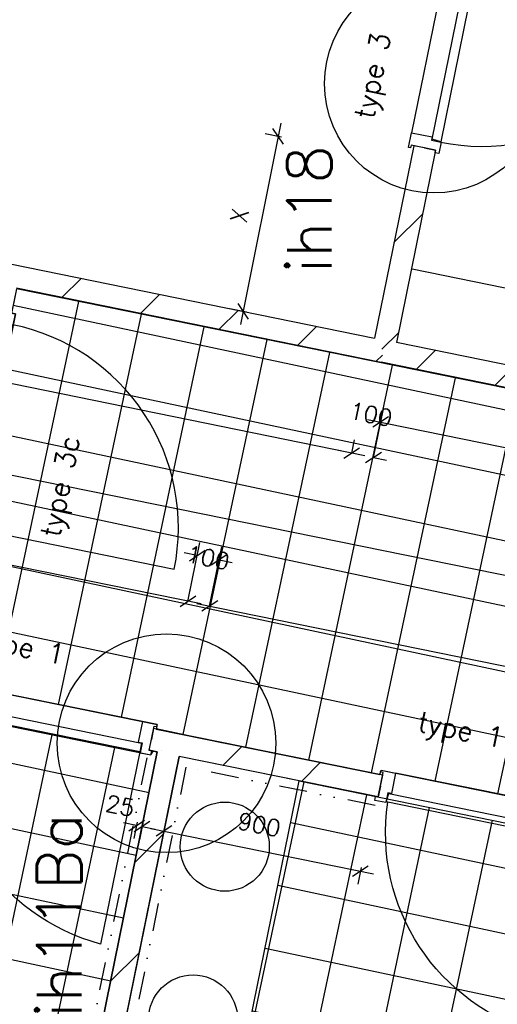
# Model space of a CAD drawing. Extents: x -29284 to 2055880, y -64816 to 121103.
# Tile 77 of 123: x 27881 to 30025, y 71183 to 75602. Entities that reach past the tile are written whole.
import ezdxf
from ezdxf.enums import TextEntityAlignment as Align

# ---------------------------------------------------------------- set-up
doc = ezdxf.new("R2010")
doc.units = 0
doc.header["$LTSCALE"] = 50
doc.header["$MEASUREMENT"] = 0
doc.header["$PDMODE"] = 3
doc.header["$PDSIZE"] = 0.1
doc.linetypes.add('DIVIDE', pattern=[1.25, 0.5, -0.25, 0, -0.25, 0, -0.25])
doc.layers.get('0').update_dxf_attribs({"linetype": 'CONTINUOUS'})
doc.layers.get('DEFPOINTS').update_dxf_attribs({"linetype": 'CONTINUOUS'})
for name, color, linetype in [('00', 7, 'CONTINUOUS'), ('_DETAILNUMMERS', 4, 'CONTINUOUS'), ('_DETAILNUMMERSTEKST', 4, 'CONTINUOUS'), ('A--A22--_F123-', 9, 'CONTINUOUS'), ('A--L22--', 3, 'CONTINUOUS'), ('A--L22--_F-2--', 7, 'CONTINUOUS'), ('A--L32--', 7, 'CONTINUOUS'), ('A--L32--_F123-', 1, 'CONTINUOUS'), ('A--L32--_F123-DRAAIR', 7, 'CONTINUOUS'), ('A--L74--', 7, 'CONTINUOUS'), ('A--M$1A-_F123-', 1, 'CONTINUOUS'), ('A--M1$A-_F123-', 1, 'CONTINUOUS'), ('tegels', 253, 'CONTINUOUS'), ('TEKST_KOZIJNMERK', 2, 'CONTINUOUS'), ('X--LR---_CP', 7, 'CONTINUOUS')]:
    doc.layers.add(name, color=color, linetype=linetype)
doc.styles.add('ALFA-0_25', font='ROMANS')
doc.styles.add('HIEMSTRA', font='romans.shx')
doc.dimstyles.new('STANDARD$0', dxfattribs={"dimscale": 30, "dimtxt": 2.5, "dimasz": 2, "dimexe": 2, "dimexo": 0, "dimgap": 2, "dimtad": 1, "dimdec": 0, "dimzin": 0, "dimdsep": 46, "dimtxsty": 'ALFA-0_25', "dimblk1": 'OBLIQUE', "dimblk2": 'OBLIQUE', "dimsah": 1, "dimcen": -3, "dimdle": 2, "dimclrd": 1, "dimclre": 1, "dimclrt": 2, "dimadec": 0, "dimazin": 0, "dimtfac": 0.666667, "dimtofl": 0, "dimtmove": 2, "dimatfit": 3, "dimldrblk": 'OBLIQUE', "dimfxl": 1, "dimtvp": 0.833333, "dimtolj": 1, "dimtzin": 0, "dimarcsym": 0})

# ---------------------------------------------------------------- blocks, each defined once
blk = doc.blocks.new('*U1397')
at = {"layer": 'A--A22--_F123-', "linetype": 'Continuous'}
h = blk.add_hatch(dxfattribs=at)
h.set_pattern_fill('ALFALINE', color=256, scale=300, style=0)
h.set_pattern_definition([(45, (-27827.87, -74456.76), (-212.132, 212.132), [])])
h.paths.add_polyline_path([(0, 0), (10, 49), (1645.6, -284.2), (1684.6, -343.2), (1674.6, -392.2), (39, -59)])
at = {"layer": 'A--L22--_F-2--', "color": 3, "linetype": 'Continuous'}
for points in [[(10, 49), (10, 49), (1645.6, -284.2), (1645.6, -284.2)], [(39, -59), (39, -59), (1674.6, -392.2), (1674.6, -392.2)]]:
    blk.add_lwpolyline(points, dxfattribs=at)
blk = doc.blocks.new('Q0340081')
at = {"layer": 'A--L32--_F123-', "color": 2, "linetype": 'Continuous'}
blk.add_lwpolyline([(0, 0), (0, -40), (926.12, -40), (923.12, 0), (0, 0)], close=True, dxfattribs=at)
at = {"layer": 'A--L32--_F123-', "color": 1, "linetype": 'Continuous'}
blk.add_lwpolyline([(0, -40), (0, -970, 0.4142136), (930, -40)], format="xyb", dxfattribs=at)
blk = doc.blocks.new('dr_930type3')
at = {"layer": 'A--L32--_F123-', "color": 1}
blk.add_line((67, 0), (967, 0), dxfattribs=at)
for points in [[(0, -9), (0, 0), (67, 0), (67, -93.75), (52, -93.75), (52, -139), (0, -139), (0, -121), (12, -121), (12, -9), (0, -9)], [(1034, -9), (1034, 0), (967, 0), (967, -93.75), (982, -93.75), (982, -139), (1034, -139), (1034, -121), (1022, -121), (1022, -9), (1034, -9)]]:
    blk.add_lwpolyline(points, close=True, dxfattribs=at)
at = {"layer": 'X--LR---_CP', "color": 2, "linetype": 'Continuous'}
blk.add_point((0, 0), dxfattribs=at)
at = {"layer": 'X--LR---_CP', "color": 3, "linetype": 'Continuous'}
blk.add_point((0, 0), dxfattribs=at)
at = {"layer": 'A--L32--', "linetype": 'Continuous'}
blk.add_blockref('Q0340081', (53.94, -95.94), dxfattribs=at)
blk = doc.blocks.new('*U1358')
at = {"layer": 'A--A22--_F123-', "linetype": 'Continuous'}
h = blk.add_hatch(dxfattribs=at)
h.set_pattern_fill('ALFALINE', color=256, scale=300, style=0)
h.set_pattern_definition([(45, (-32935.2, -73416.4), (-212.132, 212.132), [])])
h.paths.add_polyline_path([(0, 0), (39, -59), (-3432.7, 648.2), (-3422.7, 697.2), (-3363.7, 736.2), (-39, 59)])
at = {"layer": 'A--L22--_F-2--', "color": 3, "linetype": 'Continuous'}
for points in [[(-39, 59), (-39, 59), (-3363.7, 736.2), (-3363.7, 736.2)], [(39, -59), (39, -59), (-3432.7, 648.2), (-3432.7, 648.2)]]:
    blk.add_lwpolyline(points, dxfattribs=at)
blk = doc.blocks.new('*U1320')
at = {"layer": 'A--A22--_F123-', "linetype": 'Continuous'}
h = blk.add_hatch(dxfattribs=at)
h.set_pattern_fill('ALFALINE', color=256, scale=300, style=0)
h.set_pattern_definition([(45, (-28061.4, -69916.45), (-212.132, 212.132), [])])
h.paths.add_polyline_path([(0, 0), (-39, 59), (436.6, 2399.1), (495.5, 2438.2), (534.6, 2379.2), (59, 39)])
at = {"layer": 'A--L22--_F-2--', "color": 3, "linetype": 'Continuous'}
for points in [[(-39, 59), (-39, 59), (436.6, 2399.1), (436.6, 2399.1)], [(59, 39), (59, 39), (534.6, 2379.2), (534.6, 2379.2)]]:
    blk.add_lwpolyline(points, dxfattribs=at)
blk = doc.blocks.new('*U1290')
at = {"layer": 'A--A22--_F123-', "linetype": 'Continuous'}
h = blk.add_hatch(dxfattribs=at)
h.set_pattern_fill('ALFALINE', color=256, scale=300, style=0)
h.set_pattern_definition([(45, (-29698.38, -75026.15), (-212.132, 212.132), [])])
h.paths.add_polyline_path([(0, 0), (49, -10), (-126.9, -873.5), (-185.9, -912.5), (-224.9, -853.6), (-49, 10)])
at = {"layer": 'A--L22--_F-2--', "color": 3, "linetype": 'Continuous'}
for points in [[(0, 0), (-49, 10), (-224.9, -853.6), (-224.9, -853.6)], [(0, 0), (49, -10), (-126.9, -873.5), (-126.9, -873.5)]]:
    blk.add_lwpolyline(points, dxfattribs=at)
blk = doc.blocks.new('_OBLIQUE')
at = {"color": 0, "linetype": 'ByBlock'}
blk.add_line((-0.5, -0.5), (0.5, 0.5), dxfattribs=at)
blk = doc.blocks.new('*D326')
at = {"layer": 'A--M$1A-_F123-', "color": 1, "linetype": 'Continuous', "lineweight": -2, "transparency": 16777216}
for p, q in [((25601.8, 74424.6), (25613.8, 74483.3)), ((29429.8, 73644.8), (25543, 74436.5)), ((29371, 73656.8), (29383, 73715.6))]:
    blk.add_line(p, q, dxfattribs=at)
at = {"layer": 'DEFPOINTS', "color": 0, "linetype": 'Continuous', "transparency": 16777216}
for p in [(25601.8, 74424.6), (25601.8, 74424.6), (29371, 73656.8)]:
    blk.add_point(p, dxfattribs=at)
at = {"layer": 'A--M$1A-_F123-', "color": 1, "linetype": 'Continuous', "lineweight": -2, "transparency": 16777216, "xscale": 60, "yscale": 60, "zscale": 60}
for p, rotation in [((25601.8, 74424.6), 168.4862903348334), ((29371, 73656.8), 348.4862903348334)]:
    blk.add_blockref('_OBLIQUE', p, dxfattribs=dict(at, rotation=rotation))
at = {"layer": 'A--M$1A-_F123-', "color": 2, "linetype": 'Continuous', "transparency": 16777216, "insert": (27505.9, 74136.2), "char_height": 75, "attachment_point": 5, "rotation": 348.4863, "style": 'ALFA-0_25'}
blk.add_mtext('\\A1;3847', dxfattribs=at)
blk = doc.blocks.new('*D328')
at = {"layer": 'A--M$1A-_F123-', "color": 1, "linetype": 'Continuous', "lineweight": -2, "transparency": 16777216}
for p, q in [((25439.3, 73639.6), (25451.8, 73700.7)), ((25381, 73653.9), (26788.9, 73367.8)), ((28694.7, 72980.5), (27144.5, 73295.5)), ((28635.4, 72990.1), (28647.9, 73051.2))]:
    blk.add_line(p, q, dxfattribs=at)
at = {"layer": 'DEFPOINTS', "color": 0, "linetype": 'Continuous', "transparency": 16777216}
for p in [(25439.3, 73639.6), (28635.4, 72990.1), (28635.9, 72992.4)]:
    blk.add_point(p, dxfattribs=at)
at = {"layer": 'A--M$1A-_F123-', "color": 1, "linetype": 'Continuous', "lineweight": -2, "transparency": 16777216, "xscale": 60, "yscale": 60, "zscale": 60}
for p, rotation in [((25439.8, 73641.9), 168.5128474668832), ((28635.9, 72992.4), 348.5128474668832)]:
    blk.add_blockref('_OBLIQUE', p, dxfattribs=dict(at, rotation=rotation))
at = {"layer": 'A--M$1A-_F123-', "color": 2, "linetype": 'Continuous', "transparency": 16777216, "insert": (26966.7, 73331.6), "char_height": 75, "attachment_point": 5, "rotation": 348.5128, "style": 'ALFA-0_25'}
blk.add_mtext('\\A1;3261', dxfattribs=at)
blk = doc.blocks.new('*D329')
at = {"layer": 'A--M$1A-_F123-', "color": 1, "linetype": 'Continuous', "lineweight": -2, "transparency": 16777216}
for p, q in [((28635.4, 72990.1), (28689.5, 73256.2)), ((28733.4, 72970.2), (28787.5, 73236.3)), ((28677.6, 73197.4), (28618.8, 73209.3)), ((28775.6, 73177.5), (28834.4, 73165.5))]:
    blk.add_line(p, q, dxfattribs=at)
at = {"layer": 'DEFPOINTS', "color": 0, "linetype": 'Continuous', "transparency": 16777216}
for p in [(28775.6, 73177.5), (28635.4, 72990.1), (28733.4, 72970.2)]:
    blk.add_point(p, dxfattribs=at)
at = {"layer": 'A--M$1A-_F123-', "color": 1, "linetype": 'Continuous', "lineweight": -2, "transparency": 16777216, "xscale": 60, "yscale": 60, "zscale": 60}
for p, rotation in [((28677.6, 73197.4), 348.512623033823), ((28775.6, 73177.5), 168.512623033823)]:
    blk.add_blockref('_OBLIQUE', p, dxfattribs=dict(at, rotation=rotation))
at = {"layer": 'A--M$1A-_F123-', "color": 2, "linetype": 'Continuous', "transparency": 16777216, "insert": (28726.6, 73187.4), "char_height": 75, "attachment_point": 5, "rotation": 348.5126, "style": 'ALFA-0_25'}
blk.add_mtext('\\A1;100', dxfattribs=at)
blk = doc.blocks.new('*D330')
at = {"layer": 'A--M$1A-_F123-', "color": 1, "linetype": 'Continuous', "lineweight": -2, "transparency": 16777216}
for p, q in [((28734, 72970.1), (28746, 73028.9)), ((28675.2, 72982.1), (31860.2, 72333.3)), ((31801.4, 72345.3), (31813.4, 72404))]:
    blk.add_line(p, q, dxfattribs=at)
at = {"layer": 'DEFPOINTS', "color": 0, "linetype": 'Continuous', "transparency": 16777216}
for p in [(28734, 72970.1), (31801.4, 72345.3), (31801.4, 72345.3)]:
    blk.add_point(p, dxfattribs=at)
at = {"layer": 'A--M$1A-_F123-', "color": 1, "linetype": 'Continuous', "lineweight": -2, "transparency": 16777216, "xscale": 60, "yscale": 60, "zscale": 60}
for p, rotation in [((28734, 72970.1), 168.4862903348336), ((31801.4, 72345.3), 348.4862903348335)]:
    blk.add_blockref('_OBLIQUE', p, dxfattribs=dict(at, rotation=rotation))
at = {"layer": 'A--M$1A-_F123-', "color": 2, "linetype": 'Continuous', "transparency": 16777216, "insert": (30287.2, 72753.2), "char_height": 75, "attachment_point": 5, "rotation": 348.4863, "style": 'ALFA-0_25'}
blk.add_mtext('\\A1;3130', dxfattribs=at)
blk = doc.blocks.new('*D339')
at = {"layer": 'A--M$1A-_F123-', "color": 1, "linetype": 'Continuous', "lineweight": -2, "transparency": 16777216}
for p, q in [((27866.2, 74394.6), (27690.2, 73527.4)), ((32770.9, 72557), (27643.3, 73598.1)), ((32876.2, 73377.4), (32700.1, 72510.2))]:
    blk.add_line(p, q, dxfattribs=at)
at = {"layer": 'DEFPOINTS', "color": 0, "linetype": 'Continuous', "transparency": 16777216}
for p in [(27866.2, 74394.6), (27702.1, 73586.2), (32876.2, 73377.4)]:
    blk.add_point(p, dxfattribs=at)
at = {"layer": 'A--M$1A-_F123-', "color": 1, "linetype": 'Continuous', "lineweight": -2, "transparency": 16777216, "xscale": 60, "yscale": 60, "zscale": 60}
for p, rotation in [((27702.1, 73586.2), 168.523055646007), ((32712.1, 72569), 348.5230556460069)]:
    blk.add_blockref('_OBLIQUE', p, dxfattribs=dict(at, rotation=rotation))
at = {"layer": 'A--M$1A-_F123-', "color": 2, "linetype": 'Continuous', "transparency": 16777216, "insert": (30226.5, 73173.1), "char_height": 75, "attachment_point": 5, "rotation": 348.5231, "style": 'ALFA-0_25'}
blk.add_mtext('\\A1;5112', dxfattribs=at)
blk = doc.blocks.new('*D352')
at = {"layer": 'A--M$1A-_F123-', "color": 1, "linetype": 'Continuous', "lineweight": -2, "transparency": 16777216}
for p, q in [((29371, 73656.8), (29383, 73715.6)), ((29371, 73656.8), (29312.2, 73668.7)), ((29469, 73636.8), (29480.9, 73695.6)), ((29469, 73636.8), (29527.8, 73624.8))]:
    blk.add_line(p, q, dxfattribs=at)
at = {"layer": 'DEFPOINTS', "color": 0, "linetype": 'Continuous', "transparency": 16777216}
for p in [(29371, 73656.8), (29469, 73636.8), (29469, 73636.8)]:
    blk.add_point(p, dxfattribs=at)
at = {"layer": 'A--M$1A-_F123-', "color": 1, "linetype": 'Continuous', "lineweight": -2, "transparency": 16777216, "xscale": 60, "yscale": 60, "zscale": 60}
for p, rotation in [((29371, 73656.8), 348.4862903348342), ((29469, 73636.8), 168.4862903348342)]:
    blk.add_blockref('_OBLIQUE', p, dxfattribs=dict(at, rotation=rotation))
at = {"layer": 'A--M$1A-_F123-', "color": 2, "linetype": 'Continuous', "transparency": 16777216, "insert": (29457.4, 73830.5), "char_height": 75, "attachment_point": 5, "rotation": 348.4863, "style": 'ALFA-0_25'}
blk.add_mtext('\\A1;100', dxfattribs=at)
blk = doc.blocks.new('*D353')
at = {"layer": 'A--M$1A-_F123-', "color": 1, "linetype": 'Continuous', "lineweight": -2, "transparency": 16777216}
for p, q in [((29469, 73636.8), (29513.4, 73854.8)), ((29442.6, 73808), (30877.5, 73515.7)), ((32884.9, 73106.8), (31254, 73439)), ((32793.7, 72959.6), (32838.1, 73177.6))]:
    blk.add_line(p, q, dxfattribs=at)
at = {"layer": 'DEFPOINTS', "color": 0, "linetype": 'Continuous', "transparency": 16777216}
for p in [(29469, 73636.8), (32826.1, 73118.8), (32793.7, 72959.6)]:
    blk.add_point(p, dxfattribs=at)
at = {"layer": 'A--M$1A-_F123-', "color": 1, "linetype": 'Continuous', "lineweight": -2, "transparency": 16777216, "xscale": 60, "yscale": 60, "zscale": 60}
for p, rotation in [((29501.4, 73796), 168.4862903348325), ((32826.1, 73118.8), 348.4862903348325)]:
    blk.add_blockref('_OBLIQUE', p, dxfattribs=dict(at, rotation=rotation))
at = {"layer": 'A--M$1A-_F123-', "color": 2, "linetype": 'Continuous', "transparency": 16777216, "insert": (31065.8, 73477.4), "char_height": 75, "attachment_point": 5, "rotation": 348.4863, "style": 'ALFA-0_25'}
blk.add_mtext('\\A1;3393', dxfattribs=at)
blk = doc.blocks.new('dr_880 type1')
at = {"layer": 'A--L32--_F123-', "color": 1}
blk.add_line((67, 0), (917, 0), dxfattribs=at)
at = {"layer": 'A--L32--_F123-'}
for points in [[(0, 9), (0, 0), (67, 0), (67, 93.8), (50, 93.8), (50, 139), (0, 139), (0, 121), (12, 121), (12, 9), (0, 9)], [(52, 95.6), (52, 135.6), (932, 135.6), (929, 95.6), (52, 95.6)], [(984, 9), (984, 0), (917, 0), (917, 93.8), (934, 93.8), (934, 139), (984, 139), (984, 121), (972, 121), (972, 9), (984, 9)]]:
    blk.add_lwpolyline(points, close=True, dxfattribs=at)
at = {"layer": 'A--L32--_F123-DRAAIR', "color": 1}
blk.add_lwpolyline([(52, 135.6), (52, 1015.6, -0.381848), (924.9, 135.8)], format="xyb", dxfattribs=at)
at = {"layer": 'X--LR---_CP', "color": 1}
for p in [(12, 121), (12, 9)]:
    blk.add_point(p, dxfattribs=at)
at = {"layer": 'X--LR---_CP', "color": 2}
for p in [(972, 121), (972, 9)]:
    blk.add_point(p, dxfattribs=at)
at = {"layer": 'X--LR---_CP'}
blk.add_point((0, 0), dxfattribs=at)
blk = doc.blocks.new('*U1195')
at = {"layer": 'A--A22--_F123-', "linetype": 'Continuous'}
h = blk.add_hatch(dxfattribs=at)
h.set_pattern_fill('ALFALINE', color=256, scale=300, style=0)
h.set_pattern_definition([(45, (-28556.93, -72354.6), (-212.132, 212.132), [])])
h.paths.add_polyline_path([(0, 0), (-59, -39), (-95.2, -31.6), (-85.2, 17.4), (-75.2, 66.4), (10, 49)])
at = {"layer": 'A--L22--_F-2--', "color": 3, "linetype": 'Continuous'}
for points in [[(10, 49), (10, 49), (-75.2, 66.4), (-85.2, 17.4)], [(-59, -39), (-59, -39), (-95.2, -31.6), (-85.2, 17.4)]]:
    blk.add_lwpolyline(points, dxfattribs=at)
blk = doc.blocks.new('*U1194')
at = {"layer": 'A--A22--_F123-', "linetype": 'Continuous'}
h = blk.add_hatch(dxfattribs=at)
h.set_pattern_fill('ALFALINE', color=256, scale=300, style=0)
h.set_pattern_definition([(45, (-29500.04, -72162.5), (-212.132, 212.132), [])])
h.paths.add_polyline_path([(0, 0), (-10, -49), (-904.1, 133.1), (-943.1, 192.1), (-933.1, 241.1), (10, 49)])
at = {"layer": 'A--L22--_F-2--', "color": 3, "linetype": 'Continuous'}
for points in [[(0, 0), (10, 49), (-933.1, 241.1), (-933.1, 241.1)], [(0, 0), (-10, -49), (-904.1, 133.1), (-904.1, 133.1)]]:
    blk.add_lwpolyline(points, dxfattribs=at)
blk = doc.blocks.new('*D735')
at = {"layer": 'A--M1$A-_F123-', "color": 1, "lineweight": -2, "transparency": 16777216}
for p, q in [((28405.4, 71985.5), (28346.6, 71997.5)), ((28408.6, 72001), (28393.5, 71926.7)), ((28433.1, 71996.1), (28418, 71921.7)), ((28429.9, 71980.5), (28488.7, 71968.6))]:
    blk.add_line(p, q, dxfattribs=at)
at = {"layer": 'DEFPOINTS', "color": 0, "transparency": 16777216}
for p in [(28408.6, 72001), (28429.9, 71980.5), (28433.1, 71996.1)]:
    blk.add_point(p, dxfattribs=at)
at = {"layer": 'A--M1$A-_F123-', "color": 1, "lineweight": -2, "transparency": 16777216, "xscale": 60, "yscale": 60, "zscale": 60}
for p, rotation in [((28405.4, 71985.5), 348.4862903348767), ((28429.9, 71980.5), 168.4862903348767)]:
    blk.add_blockref('_OBLIQUE', p, dxfattribs=dict(at, rotation=rotation))
at = {"layer": 'A--M1$A-_F123-', "color": 2, "transparency": 16777216, "insert": (28331.7, 72074.5), "char_height": 75, "attachment_point": 5, "rotation": 348.4863, "style": 'ALFA-0_25'}
blk.add_mtext('\\A1;25', dxfattribs=at)
blk = doc.blocks.new('*D736')
at = {"layer": 'A--M1$A-_F123-', "color": 1, "lineweight": -2, "transparency": 16777216}
for p, q in [((28469.4, 71972.5), (29468.9, 71768.9)), ((28531.3, 71976.1), (28516.2, 71901.8)), ((29413.2, 71796.4), (29398.1, 71722.1))]:
    blk.add_line(p, q, dxfattribs=at)
at = {"layer": 'DEFPOINTS', "color": 0, "transparency": 16777216}
for p in [(28531.3, 71976.1), (29410.1, 71780.9), (29413.2, 71796.4)]:
    blk.add_point(p, dxfattribs=at)
at = {"layer": 'A--M1$A-_F123-', "color": 1, "lineweight": -2, "transparency": 16777216, "xscale": 60, "yscale": 60, "zscale": 60}
for p, rotation in [((28528.1, 71960.6), 168.4866055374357), ((29410.1, 71780.9), 348.4866055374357)]:
    blk.add_blockref('_OBLIQUE', p, dxfattribs=dict(at, rotation=rotation))
at = {"layer": 'A--M1$A-_F123-', "color": 2, "transparency": 16777216, "insert": (28955.9, 71989.3), "char_height": 75, "attachment_point": 5, "rotation": 348.4866, "style": 'ALFA-0_25'}
blk.add_mtext('\\A1;900', dxfattribs=at)
blk = doc.blocks.new('DETAILNR')
at = {"layer": '_DETAILNUMMERS'}
blk.add_circle((32.9, -23.2), 490.7, dxfattribs=at)
at = {"layer": 'X--LR---_CP'}
blk.add_point((0, 0), dxfattribs=at)
at = {"layer": '_DETAILNUMMERSTEKST', "style": 'ALFA-0_25'}
blk.add_attdef('DETAILNR', text='', height=200, rotation=90, dxfattribs=at).set_placement((-618.4, 223.8), align=Align.RIGHT)
blk = doc.blocks.new('*D833')
at = {"layer": 'A--M1$A-_F123-', "color": 1, "lineweight": -2, "transparency": 16777216}
for p, q in [((29052.6, 75137.2), (28871.1, 74234.2)), ((29056.4, 75075.2), (28982, 75090.2)), ((28898.5, 74289.9), (28824.1, 74304.9))]:
    blk.add_line(p, q, dxfattribs=at)
at = {"layer": 'DEFPOINTS', "color": 0, "transparency": 16777216}
for p in [(29056.4, 75075.2), (28882.9, 74293), (28898.5, 74289.9)]:
    blk.add_point(p, dxfattribs=at)
at = {"layer": 'A--M1$A-_F123-', "color": 1, "lineweight": -2, "transparency": 16777216, "xscale": 60, "yscale": 60, "zscale": 60}
for p, rotation in [((29040.8, 75078.3), 78.63181662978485), ((28882.9, 74293), 258.6318166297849)]:
    blk.add_blockref('_OBLIQUE', p, dxfattribs=dict(at, rotation=rotation))
at = {"layer": 'A--M1$A-_F123-', "color": 2, "transparency": 16777216, "insert": (28867.3, 74722.3), "char_height": 75, "attachment_point": 5, "rotation": 78.6318, "style": 'ALFA-0_25'}
blk.add_mtext('\\A1;X', dxfattribs=at)

msp = doc.modelspace()

# ---------------------------------------------------------------- hatches: boundary and pattern name
at = {"layer": 'tegels', "linetype": 'Continuous'}
h = msp.add_hatch(dxfattribs=at)
h.set_pattern_fill('NET', color=256, scale=2300, angle=348, style=0)
h.paths.add_polyline_path([(27866.2, 74394.6), (27843.9, 74285), (27861.6, 74281.4), (27655.2, 73268.2), (27637.5, 73271.8), (27504.7, 72620), (27528.9, 72615.1), (27533.3, 72634.8), (28497.5, 72438.4), (28493.4, 72418.6), (29496.6, 72214.2), (29502.5, 72234.6), (30466.7, 72038.1), (30462.5, 72017.6), (31781.7, 71748.8), (31785.3, 71766.5), (31850.9, 71753.1), (31822.2, 71612), (32800.5, 71412.7), (32829.2, 71553.8), (32896.4, 71540.1), (32892.8, 71522.4), (33937.6, 71309.6), (33942.3, 71332.6), (33919.1, 71338.9), (34303, 73223.5), (34195, 73245.5), (34189.8, 73225.1), (33176.6, 73431.5), (33180.8, 73452.1), (33000.9, 73488.7), (32974.2, 73357.4)])
h = msp.add_hatch(dxfattribs=at)
h.set_pattern_fill('NET', color=256, scale=2300, angle=348, style=0)
h.paths.add_polyline_path([(24842.1, 70642.3), (24829.3, 70644.9), (25249.8, 72709), (27040.4, 72344.2), (27035.4, 72319.7), (27427.3, 72239.9), (27484.8, 72522), (27509.1, 72516.2), (27505.5, 72498.6), (28469.7, 72302.2), (28479.8, 72319.3), (28498, 72315.6), (28022.4, 69975.4), (27886.4, 70003.1), (27890.1, 70021.4)])
h = msp.add_hatch(dxfattribs=at)
h.set_pattern_fill('NET', color=256, scale=2300, angle=348, style=0)
h.paths.add_polyline_path([(28185.8, 69961.1), (28124, 69973.7), (28299.7, 70835.9), (28837.8, 70726.3), (29135.1, 72185.8), (31664, 71670.7), (31611.8, 71451.4), (31596, 71462.2), (31473.6, 71487.1), (31361.1, 71464.9), (31296.6, 71370.1), (31286.6, 71321.1), (31308.9, 71208.6), (31403.7, 71144.2), (31526.2, 71119.2), (31550.7, 71114.2), (31507.2, 70900.6), (30968.2, 71010.4), (30960.2, 70971.2), (31499.2, 70861.4), (31450.9, 70661.5), (31435.1, 70672.3), (31312.7, 70697.2), (31200.2, 70675), (31135.7, 70580.2), (31125.7, 70531.2), (31148, 70418.7), (31242.8, 70354.3), (31365.3, 70329.3), (31389.8, 70324.3), (31350.2, 70130.2), (30811.3, 70240), (30803.3, 70200.8), (31342.2, 70091), (31290.7, 69874.9), (31274.9, 69885.7), (31152.4, 69910.6), (31040, 69888.4), (30975.5, 69793.6), (30965.5, 69744.6), (30987.8, 69632.1), (31082.6, 69567.6), (31229.5, 69537.7), (31185.5, 69326.3)])

# ---------------------------------------------------------------- linework, layer by layer
at = {"linetype": 'Continuous'}
msp.add_line((29642, 74483.2), (32865.6, 73826.5), dxfattribs=at)
at = {"layer": 'A--L74--'}
msp.add_lwpolyline([(29135.1, 72185.9), (28596.5, 72295.6), (28298.8, 70836), (28837.8, 70726.3)], close=True, dxfattribs=at)
for centre in [(28801, 71890.6, 860), (28659, 71115.1, 860)]:
    msp.add_circle(centre, 200, dxfattribs=at)
at = {"layer": 'tegels', "linetype": 'Continuous'}
for points in [[(32974.2, 73357.4), (27866.2, 74394.6), (27843.9, 74285), (27861.6, 74281.4), (27655.2, 73268.2), (27637.5, 73271.8), (27504.7, 72620), (27528.9, 72615.1), (27533.3, 72634.8), (28497.5, 72438.4), (28493.4, 72418.6), (29496.6, 72214.2), (29502.5, 72234.6), (30466.7, 72038.1)], [(31185.5, 69326.3), (28185.8, 69961.1), (28124, 69973.7), (28299.7, 70835.9), (28837.8, 70726.3), (29135.1, 72185.8), (31664, 71670.7)]]:
    msp.add_lwpolyline(points, dxfattribs=at)
msp.add_lwpolyline([(24842.1, 70642.3), (24829.3, 70644.9), (25249.8, 72709), (27040.4, 72344.2), (27035.4, 72319.7), (27427.3, 72239.9), (27484.8, 72522), (27509.1, 72516.2), (27505.5, 72498.6), (28469.7, 72302.2), (28479.8, 72319.3), (28498, 72315.6), (28022.4, 69975.4), (27886.4, 70003.1), (27890.1, 70021.4)], close=True, dxfattribs=at)
at = {"layer": 'tegels', "color": 3, "linetype": 'DIVIDE', "ltscale": 5}
for points in [[(27894.4, 70042.3), (27991.1, 70022.6), (28455.8, 72303.8)], [(29476.2, 72075.6), (28627.1, 72247.9), (28159.5, 69947.5)]]:
    msp.add_lwpolyline(points, dxfattribs=at)

# ---------------------------------------------------------------- block references
at = {"layer": '00'}
ref = msp.add_blockref('DETAILNR', (29716.3, 75281.9), dxfattribs=dict(at, rotation=90))
ref.add_attrib('DETAILNR', 'ih18', dxfattribs={"layer": '_DETAILNUMMERSTEKST', "height": 200, "rotation": 90, "style": 'ALFA-0_25'}).set_placement((29280.8, 75038.4), align=Align.RIGHT)
ref = msp.add_blockref('DETAILNR', (28516.2, 72321.6), dxfattribs=dict(at, rotation=90))
ref.add_attrib('DETAILNR', 'ih11Ba', dxfattribs={"layer": '_DETAILNUMMERSTEKST', "height": 200, "rotation": 90, "style": 'ALFA-0_25'}).set_placement((28158.3, 72040.4), align=Align.RIGHT)
at = {"layer": 'A--L22--'}
for name, p in [('*U1290', (29698.4, 75026.2)), ('*U1397', (27827.9, 74456.8)), ('*U1358', (32935.2, 73416.4)), ('*U1195', (28556.9, 72354.6)), ('*U1194', (29500, 72162.5)), ('*U1320', (28061.4, 69916.4))]:
    msp.add_blockref(name, p, dxfattribs=at)
at = {"layer": 'A--L32--', "xscale": -1, "rotation": 78.4862903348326}
msp.add_blockref('dr_930type3', (29832.8, 76041.8), dxfattribs=at)
at = {"layer": 'A--L32--', "rotation": 78.48629033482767}
msp.add_blockref('dr_930type3', (27519, 73296), dxfattribs=at)
at = {"layer": 'A--L32--_F123-', "rotation": 168.4862903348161}
for p in [(28497.5, 72438.4), (30466.7, 72038.1)]:
    msp.add_blockref('dr_880 type1', p, dxfattribs=at)

# ---------------------------------------------------------------- texts
at = {"layer": 'TEKST_KOZIJNMERK', "style": 'HIEMSTRA'}
for s, rotation, p in [('type 3', 78.486, (29469.3, 75151.2)), ('type 3c', 78.486, (28059.9, 73274.1)), ('type 1', 348.486, (27690.9, 72784)), ('type 1', 348.486, (29660.6, 72410.1))]:
    msp.add_text(s, height=90, rotation=rotation, dxfattribs=at).set_placement(p)

# ---------------------------------------------------------------- dimensions: what is measured, and where the dimension line sits
at = {"layer": 'A--M$1A-_F123-', "linetype": 'Continuous'}
for p1, p2, distance, picture, middle in [((29371, 73656.8), (25601.8, 74424.6), 0, '*D326', (27505.9, 74136.2)), ((32876.2, 73377.4), (27866.2, 74394.6), 824.9, '*D339', (30226.5, 73173.1)), ((29371, 73656.8), (29469, 73636.8), 0, '*D352', (29457.4, 73830.5)), ((28734, 72970.1), (31801.4, 72345.3), 0, '*D330', (30287.2, 72753.2))]:
    dim = msp.add_aligned_dim(p1=p1, p2=p2, distance=distance, dimstyle='STANDARD$0', dxfattribs=at)
    dim.commit()
    dim.dimension.update_dxf_attribs({"geometry": picture, "text_midpoint": middle})
for base, p1, p2, angle, picture, middle in [((32826.1, 73118.8), (29469, 73636.8), (32793.7, 72959.6), 348.4863, '*D353', (31065.8, 73477.4)), ((28635.9, 72992.4), (25439.3, 73639.6), (28635.4, 72990.1), 348.5128, '*D328', (26966.7, 73331.6)), ((28775.6, 73177.5), (28635.4, 72990.1), (28733.4, 72970.2), 348.5126, '*D329', (28726.6, 73187.4))]:
    dim = msp.add_linear_dim(base=base, p1=p1, p2=p2, angle=angle, dimstyle='STANDARD$0', dxfattribs=at)
    dim.commit()
    dim.dimension.update_dxf_attribs({"geometry": picture, "text_midpoint": middle, "dimtype": 161})
at = {"layer": 'A--M1$A-_F123-'}
dim = msp.add_linear_dim(base=(28882.9, 74293), p1=(29056.4, 75075.2), p2=(28898.5, 74289.9), angle=258.6318, text='X', dimstyle='STANDARD$0', dxfattribs=at)
dim.commit()
dim.dimension.update_dxf_attribs({"geometry": '*D833', "text_midpoint": (28867.3, 74722.3), "dimtype": 161})
for base, p1, p2, angle, picture, middle in [((28429.9, 71980.5), (28408.6, 72001), (28433.1, 71996.1), 348.4863, '*D735', (28331.7, 72074.5)), ((29410.1, 71780.9), (28531.3, 71976.1), (29413.2, 71796.4), 348.4866, '*D736', (28955.9, 71989.3))]:
    dim = msp.add_linear_dim(base=base, p1=p1, p2=p2, angle=angle, dimstyle='STANDARD$0', dxfattribs=at)
    dim.commit()
    dim.dimension.update_dxf_attribs({"geometry": picture, "text_midpoint": middle, "dimtype": 161})

doc.saveas('drawing.dxf')
